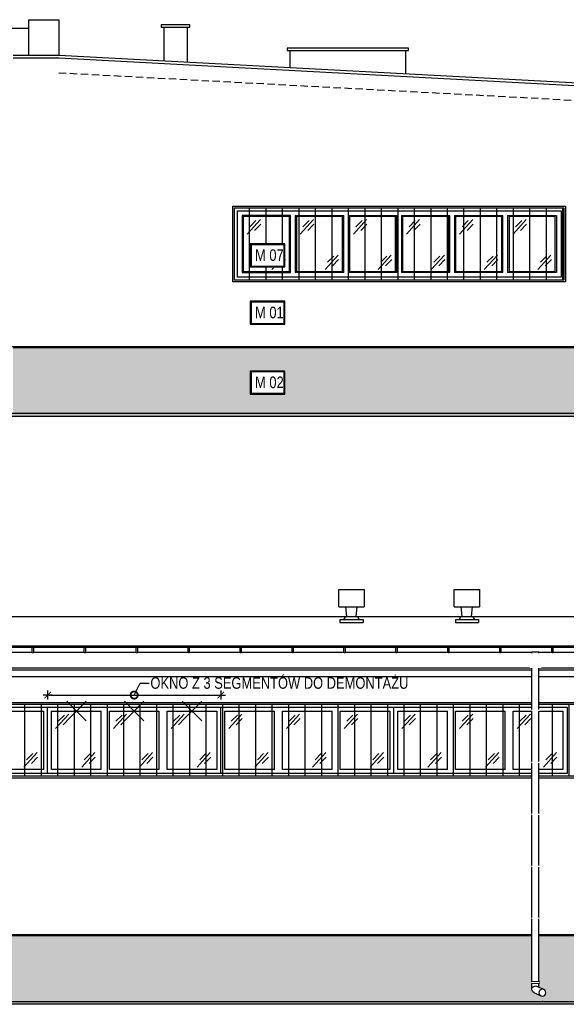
# Model space of a CAD drawing. Header units: millimetres. Extents: x 59331 to 112314, y -16110 to 34390.
# Tile 41 of 198: x 70751 to 71698, y -3573 to -1868. Entities that reach past the tile are written whole.
import ezdxf
from ezdxf import colors
from ezdxf.entities.mleader import LeaderData, LeaderLine
from ezdxf.math import Vec2, Vec3

# ---------------------------------------------------------------- set-up
doc = ezdxf.new("R2010")
doc.units = ezdxf.units.MM
doc.set_wipeout_variables(frame=1)
doc.linetypes.add('DASHEDX2', pattern=[38.1, 25.4, -12.7])
doc.layers.get('DEFPOINTS').update_dxf_attribs({"lineweight": 9})
for name, color, linetype in [('_HSA_HATCH ELEWACJA', 8, 'Continuous'), ('_HSA_OPIS', 43, 'Continuous'), ('_HSA_PRZERYWANE', 153, 'DASHEDX2'), ('_HSA_STOLARKA_ZEWNĘTRZNA', 132, 'Continuous'), ('_HSA_WIDOKOWE', 1, 'Continuous'), ('_HSA_WIDOKOWE_CIENKIE', 8, 'Continuous'), ('_HSA_ŚCIANY_CIENKIE', 2, 'Continuous'), ('_HSA_ŚCIANY_DZIAŁOWE', 6, 'Continuous'), ('_HSA_ŚCIANY_KONSTRUKCYJNE', 3, 'Continuous')]:
    doc.layers.add(name, color=color, linetype=linetype)
doc.layers.add('_HSA_POMOC', color=120, linetype='Continuous', plot=False)
doc.layers.add('_HSA_WYBURZENIA', color=7, linetype='Continuous', true_color=0xdd0303)
doc.layers.add('_HSA_WYBURZENIA_01', color=7, linetype='Continuous', true_color=0xdd0303)
doc.styles.add('ARIAL_100', font='Arial.ttf', dxfattribs={"width": 0.8, "height": 20})
doc.dimstyles.new('WYM_WEWN_100', dxfattribs={"dimtxt": 20, "dimasz": 2, "dimexe": 10, "dimexo": 0, "dimgap": 4, "dimtad": 1, "dimdec": 1, "dimrnd": 0.1, "dimtxsty": 'ARIAL_100', "dimblk": 'Wym-03', "dimcen": 0, "dimdle": 10, "dimse1": 1, "dimse2": 1, "dimclrt": 256, "dimazin": 2, "dimtfac": 1, "dimtdec": 1, "dimtix": 1, "dimtmove": 2, "dimatfit": 0, "dimfxl": 1, "dimtolj": 1, "dimtzin": 0, "dimarcsym": 0})

# ---------------------------------------------------------------- blocks, each defined once
blk = doc.blocks.new('A$Ca1765869')
blk.add_wipeout([(-560.6, 115), (0, 115), (0, 0), (-560.6, 0)])
at = {"ltscale": 10}
for p, q in [((-460.6, 107), (-460.6, 8)), ((-376.6, 8), (-376.6, 107)), ((-368.6, 107), (-368.6, 8)), ((-284.6, 8), (-284.6, 107)), ((-276.6, 107), (-276.6, 8)), ((-192.6, 8), (-192.6, 107)), ((-184.6, 107), (-184.6, 8)), ((-100.6, 8), (-100.6, 107)), ((-92.6, 107), (-92.6, 8))]:
    blk.add_line(p, q, dxfattribs=at)
for points in [[(-560.6, 115), (0, 115), (0, 0), (-560.6, 0)], [(-468.6, 107), (-552.6, 107), (-552.6, 8), (-468.6, 8)], [(-470.6, 105), (-550.6, 105), (-550.6, 10), (-470.6, 10)], [(-378.6, 105), (-458.6, 105), (-458.6, 10), (-378.6, 10)], [(-286.6, 105), (-366.6, 105), (-366.6, 10), (-286.6, 10)], [(-194.6, 105), (-274.6, 105), (-274.6, 10), (-194.6, 10)], [(-102.6, 105), (-182.6, 105), (-182.6, 10), (-102.6, 10)], [(-10, 105), (-90, 105), (-90, 10), (-10, 10)]]:
    blk.add_lwpolyline(points, close=True, dxfattribs=at)
for points in [[(-460.6, 107), (-376.6, 107)], [(-368.6, 107), (-284.6, 107)], [(-276.6, 107), (-192.6, 107)], [(-184.6, 107), (-100.6, 107)], [(-92.6, 107), (-8, 107), (-8, 8), (-92.6, 8)], [(-376.6, 8), (-460.6, 8)], [(-284.6, 8), (-368.6, 8)], [(-192.6, 8), (-276.6, 8)], [(-100.6, 8), (-184.6, 8)]]:
    blk.add_lwpolyline(points, dxfattribs=at)
at = {"layer": '_HSA_WIDOKOWE_CIENKIE', "color": 9}
for points in [[(-543.8, 74.5), (-521, 99.7)], [(-539.3, 87.2), (-528.6, 98.1)], [(-530.9, 81), (-520.3, 91.9)], [(-451.8, 74.5), (-429, 99.7)], [(-447.3, 87.2), (-436.6, 98.1)], [(-438.9, 81), (-428.3, 91.9)], [(-359.8, 74.5), (-337, 99.7)], [(-355.3, 87.2), (-344.6, 98.1)], [(-346.9, 81), (-336.3, 91.9)], [(-267.8, 74.5), (-245, 99.7)], [(-263.3, 87.2), (-252.6, 98.1)], [(-254.9, 81), (-244.3, 91.9)], [(-175.8, 74.5), (-153, 99.7)], [(-171.3, 87.2), (-160.6, 98.1)], [(-162.9, 81), (-152.3, 91.9)], [(-83.1, 74.5), (-60.3, 99.7)], [(-78.7, 87.2), (-68, 98.1)], [(-70.3, 81), (-59.6, 91.9)], [(-500.9, 13.1), (-478.1, 38.3)], [(-496.4, 25.8), (-485.8, 36.7)], [(-408.9, 13.1), (-386.1, 38.3)], [(-404.4, 25.8), (-393.8, 36.7)], [(-316.9, 13.1), (-294.1, 38.3)], [(-312.4, 25.8), (-301.8, 36.7)], [(-224.9, 13.1), (-202.1, 38.3)], [(-220.4, 25.8), (-209.8, 36.7)], [(-132.9, 13.1), (-110.1, 38.3)], [(-128.4, 25.8), (-117.8, 36.7)], [(-40.2, 13.1), (-17.4, 38.3)], [(-35.8, 25.8), (-25.1, 36.7)], [(-488, 19.5), (-477.4, 30.4)], [(-396, 19.5), (-385.4, 30.4)], [(-304, 19.5), (-293.4, 30.4)], [(-212, 19.5), (-201.4, 30.4)], [(-120, 19.5), (-109.4, 30.4)], [(-27.4, 19.5), (-16.7, 30.4)]]:
    blk.add_lwpolyline(points, dxfattribs=at)
blk = doc.blocks.new('A$C2114b36f')
at = {"transparency": 33554687}
h = blk.add_hatch(dxfattribs=at)
h.set_pattern_fill('ANSI31', color=256, scale=9, angle=45)
h.set_pattern_definition([(90, (-288.313, 128), (-28.575, 0), [])])
h.paths.add_polyline_path([(-573.6, 128), (-3, 128), (-3, 3), (-573.6, 3)])
for points in [[(-576.6, 131), (0, 131), (0, 0), (-576.6, 0)], [(-573.6, 128), (-3, 128), (-3, 3), (-573.6, 3)]]:
    blk.add_lwpolyline(points, close=True)
blk = doc.blocks.new('A$C52f48a95')
blk.add_wipeout([(8460, 115), (8460, 0), (8760, 0), (8760, 115)])
at = {"ltscale": 10}
blk.add_lwpolyline([(8460, 115), (8760, 115), (8760, 0), (8460, 0)], close=True, dxfattribs=at)
blk.add_lwpolyline([(8667, 108), (8753, 108), (8753, 7), (8667, 7)], dxfattribs=at)
at = {"layer": '_HSA_WIDOKOWE_CIENKIE', "color": 9}
for points in [[(8719, 10.8), (8741.9, 36)], [(8723.5, 23.5), (8734.2, 34.4)], [(8731.9, 17.3), (8742.6, 28.2)]]:
    blk.add_lwpolyline(points, dxfattribs=at)
blk.add_wipeout([(8760, 115), (8760, 0), (9060, 0), (9060, 115)])
for p, q in [((8853, 7), (8853, 108)), ((8867, 7), (8867, 108)), ((8953, 7), (8953, 108)), ((8967, 7), (8967, 108))]:
    blk.add_line(p, q)
at = {"ltscale": 10}
blk.add_lwpolyline([(8760, 115), (9060, 115), (9060, 0), (8760, 0)], close=True, dxfattribs=at)
for points in [[(8853, 7), (8767, 7), (8767, 108), (8853, 108)], [(8867, 108), (8953, 108)], [(8967, 108), (9053, 108), (9053, 7), (8967, 7)], [(8953, 7), (8867, 7)]]:
    blk.add_lwpolyline(points, dxfattribs=at)
at = {"layer": '_HSA_WIDOKOWE_CIENKIE', "color": 9}
for points in [[(8773.9, 77.5), (8796.7, 102.7)], [(8873.9, 77.5), (8896.7, 102.7)], [(8973.9, 77.5), (8996.7, 102.7)], [(8778.3, 90.2), (8789, 101.1)], [(8786.7, 84), (8797.4, 94.9)], [(8878.3, 90.2), (8889, 101.1)], [(8886.7, 84), (8897.4, 94.9)], [(8978.3, 90.2), (8989, 101.1)], [(8986.7, 84), (8997.4, 94.9)], [(8819, 10.8), (8841.9, 36)], [(8823.5, 23.5), (8834.2, 34.4)], [(8919, 10.8), (8941.9, 36)], [(8923.5, 23.5), (8934.2, 34.4)], [(9019, 10.8), (9041.9, 36)], [(9023.5, 23.5), (9034.2, 34.4)], [(8831.9, 17.3), (8842.6, 28.2)], [(8931.9, 17.3), (8942.6, 28.2)], [(9031.9, 17.3), (9042.6, 28.2)]]:
    blk.add_lwpolyline(points, dxfattribs=at)
blk.add_wipeout([(9060, 115), (9060, 0), (9360, 0), (9360, 115)])
for p, q in [((9153, 7), (9153, 108)), ((9167, 7), (9167, 108)), ((9253, 7), (9253, 108)), ((9267, 7), (9267, 108))]:
    blk.add_line(p, q)
at = {"ltscale": 10}
blk.add_lwpolyline([(9060, 115), (9360, 115), (9360, 0), (9060, 0)], close=True, dxfattribs=at)
for points in [[(9153, 7), (9067, 7), (9067, 108), (9153, 108)], [(9167, 108), (9253, 108)], [(9267, 108), (9353, 108), (9353, 7), (9267, 7)], [(9253, 7), (9167, 7)]]:
    blk.add_lwpolyline(points, dxfattribs=at)
at = {"layer": '_HSA_WIDOKOWE_CIENKIE', "color": 9}
for points in [[(9073.9, 77.5), (9096.7, 102.7)], [(9173.9, 77.5), (9196.7, 102.7)], [(9273.9, 77.5), (9296.7, 102.7)], [(9078.3, 90.2), (9089, 101.1)], [(9086.7, 84), (9097.4, 94.9)], [(9178.3, 90.2), (9189, 101.1)], [(9186.7, 84), (9197.4, 94.9)], [(9278.3, 90.2), (9289, 101.1)], [(9286.7, 84), (9297.4, 94.9)], [(9119, 10.8), (9141.9, 36)], [(9123.5, 23.5), (9134.2, 34.4)], [(9219, 10.8), (9241.9, 36)], [(9223.5, 23.5), (9234.2, 34.4)], [(9319, 10.8), (9341.9, 36)], [(9323.5, 23.5), (9334.2, 34.4)], [(9131.9, 17.3), (9142.6, 28.2)], [(9231.9, 17.3), (9242.6, 28.2)], [(9331.9, 17.3), (9342.6, 28.2)]]:
    blk.add_lwpolyline(points, dxfattribs=at)
blk.add_wipeout([(9360, 115), (9360, 0), (9660, 0), (9660, 115)])
for p, q in [((9453, 7), (9453, 108)), ((9467, 7), (9467, 108)), ((9553, 7), (9553, 108)), ((9567, 7), (9567, 108))]:
    blk.add_line(p, q)
at = {"ltscale": 10}
blk.add_lwpolyline([(9360, 115), (9660, 115), (9660, 0), (9360, 0)], close=True, dxfattribs=at)
for points in [[(9453, 7), (9367, 7), (9367, 108), (9453, 108)], [(9467, 108), (9553, 108)], [(9567, 108), (9653, 108), (9653, 7), (9567, 7)], [(9553, 7), (9467, 7)]]:
    blk.add_lwpolyline(points, dxfattribs=at)
at = {"layer": '_HSA_WIDOKOWE_CIENKIE', "color": 9}
for points in [[(9373.9, 77.5), (9396.7, 102.7)], [(9473.9, 77.5), (9496.7, 102.7)], [(9573.9, 77.5), (9596.7, 102.7)], [(9378.3, 90.2), (9389, 101.1)], [(9386.7, 84), (9397.4, 94.9)], [(9478.3, 90.2), (9489, 101.1)], [(9486.7, 84), (9497.4, 94.9)], [(9578.3, 90.2), (9589, 101.1)], [(9586.7, 84), (9597.4, 94.9)], [(9419, 10.8), (9441.9, 36)], [(9423.5, 23.5), (9434.2, 34.4)], [(9519, 10.8), (9541.9, 36)], [(9523.5, 23.5), (9534.2, 34.4)], [(9619, 10.8), (9641.9, 36)], [(9623.5, 23.5), (9634.2, 34.4)], [(9431.9, 17.3), (9442.6, 28.2)], [(9531.9, 17.3), (9542.6, 28.2)], [(9631.9, 17.3), (9642.6, 28.2)]]:
    blk.add_lwpolyline(points, dxfattribs=at)
blk = doc.blocks.new('*U61')
blk.add_wipeout([(0, 8.5), (0, 0), (10264, 0), (10264, 8.5)])
for p, q in [((10264, 8.5), (0, 8.5)), ((10264, 0), (0, 0))]:
    blk.add_line(p, q)
for points in [[(639.5, -1), (641.5, -1), (641.5, 8.5), (639.5, 8.5)], [(729.5, -1), (731.5, -1), (731.5, 8.5), (729.5, 8.5)], [(819.5, -1), (821.5, -1), (821.5, 8.5), (819.5, 8.5)], [(909.5, -1), (911.5, -1), (911.5, 8.5), (909.5, 8.5)], [(999.5, -1), (1001.5, -1), (1001.5, 8.5), (999.5, 8.5)], [(1089.5, -1), (1091.5, -1), (1091.5, 8.5), (1089.5, 8.5)], [(1179.5, -1), (1181.5, -1), (1181.5, 8.5), (1179.5, 8.5)], [(1269.5, -1), (1271.5, -1), (1271.5, 8.5), (1269.5, 8.5)], [(1359.5, -1), (1361.5, -1), (1361.5, 8.5), (1359.5, 8.5)], [(1449.5, -1), (1451.5, -1), (1451.5, 8.5), (1449.5, 8.5)], [(1539.5, -1), (1541.5, -1), (1541.5, 8.5), (1539.5, 8.5)]]:
    blk.add_wipeout(points)
for points in [[(639.5, -1), (641.5, -1), (641.5, 8.5), (639.5, 8.5)], [(729.5, -1), (731.5, -1), (731.5, 8.5), (729.5, 8.5)], [(819.5, -1), (821.5, -1), (821.5, 8.5), (819.5, 8.5)], [(909.5, -1), (911.5, -1), (911.5, 8.5), (909.5, 8.5)], [(999.5, -1), (1001.5, -1), (1001.5, 8.5), (999.5, 8.5)], [(1089.5, -1), (1091.5, -1), (1091.5, 8.5), (1089.5, 8.5)], [(1179.5, -1), (1181.5, -1), (1181.5, 8.5), (1179.5, 8.5)], [(1269.5, -1), (1271.5, -1), (1271.5, 8.5), (1269.5, 8.5)], [(1359.5, -1), (1361.5, -1), (1361.5, 8.5), (1359.5, 8.5)], [(1449.5, -1), (1451.5, -1), (1451.5, 8.5), (1449.5, 8.5)], [(1539.5, -1), (1541.5, -1), (1541.5, 8.5), (1539.5, 8.5)]]:
    blk.add_lwpolyline(points, close=True)
blk = doc.blocks.new('A$C312354d3')
at = {"transparency": 33554687}
h = blk.add_hatch(dxfattribs=at)
h.set_pattern_fill('ANSI31', color=256, scale=9, angle=45)
h.set_pattern_definition([(90, (5123, -131), (-28.575, 0), [])])
h.paths.add_polyline_path([(3, -3), (10273, -3), (10273, -128), (3, -128)])
for points in [[(0, 0), (10276, 0), (10276, -131), (0, -131)], [(3, -3), (10273, -3), (10273, -128), (3, -128)]]:
    blk.add_lwpolyline(points, close=True)
blk = doc.blocks.new('A$Ce0e96bf1')
blk.add_wipeout([(-40, 0), (0, 0), (0, 5), (-7, 5), (-7, 5.2), (-7, 5.6), (-7.1, 6), (-7.2, 6.3), (-7.3, 6.7), (-7.5, 7.3), (-7.7, 7.6), (-8, 8), (-8.2, 8.3), (-8.5, 8.5), (-8.7, 8.8), (-9, 9), (-9.3, 9.2), (-9.6, 9.4), (-9.9, 9.6), (-10.3, 9.7), (-10.7, 9.8), (-11.1, 9.9), (-11.3, 10), (-11.6, 10), (-12, 10), (-10, 27), (2, 27), (2, 57), (-42, 57), (-42, 27), (-30, 27), (-28, 10), (-28.2, 10), (-28.9, 9.9), (-29.1, 9.9), (-29.5, 9.8), (-29.8, 9.7), (-30.1, 9.5), (-30.4, 9.4), (-30.9, 9.1), (-31.1, 8.9), (-31.6, 8.4), (-31.8, 8.3), (-32, 8), (-32.2, 7.8), (-32.4, 7.5), (-32.5, 7.2), (-32.6, 7), (-32.7, 6.7), (-32.8, 6.4), (-32.9, 6), (-32.9, 5.8), (-33, 5.5), (-33, 5.3), (-33, 5), (-40, 5)])
for p, q in [((-42, 57), (2, 57)), ((-42, 27), (-42, 57)), ((2, 57), (2, 27)), ((-42, 27), (2, 27)), ((-28, 10), (-30, 27)), ((-12, 10), (-10, 27)), ((-40, 5), (0, 5)), ((-40, 5), (-40, 0)), ((-40, 0), (0, 0)), ((-31.5, 10), (-8.5, 10)), ((0, 5), (0, 0))]:
    blk.add_line(p, q)
for centre, start, end in [((-28, 5), 90, 180), ((-12, 5), 0, 90)]:
    blk.add_arc(centre, 5, start, end)
blk = doc.blocks.new('*U351')
at = {"layer": '_HSA_POMOC'}
blk.add_line((-12.6, -605.1), (-11.6, -605.1), dxfattribs=at)
blk.add_wipeout([(-6, 0), (6, 0), (6, -584.4), (6, -584.8), (5.9, -585.3), (5.9, -585.6), (5.8, -586), (5.7, -586.4), (5.5, -586.9), (5.3, -587.3), (5.1, -587.6), (4.9, -587.9), (4.6, -588.3), (4.4, -588.6), (4, -589), (3.7, -589.1), (3.4, -589.4), (3.1, -589.6), (2.7, -589.8), (2.6, -589.9), (-9.5, -595.6), (-9.8, -595.7), (-10.3, -595.9), (-10.7, -596), (-11.2, -596.1), (-11.6, -596.1), (-12.1, -596.1), (-12.6, -596.1), (-13, -596.1), (-13.6, -595.9), (-13.9, -595.9), (-14.2, -595.7), (-14.7, -595.6), (-14.9, -595.4), (-15.2, -595.2), (-15.6, -595), (-15.8, -594.8), (-16.1, -594.6), (-16.3, -594.4), (-16.6, -594.1), (-16.8, -593.8), (-17.1, -593.5), (-17.3, -593.1), (-17.4, -592.8), (-17.6, -592.5), (-17.7, -592.2), (-17.8, -592), (-17.9, -591.6), (-18, -591.2), (-18.1, -590.9), (-18.1, -590.5), (-18.1, -590.1), (-18.1, -589.9), (-18.1, -589.5), (-18, -589.2), (-18, -588.9), (-17.8, -588.4), (-17.7, -588.1), (-17.6, -587.8), (-17.5, -587.5), (-17.3, -587.1), (-17, -586.7), (-16.9, -586.5), (-16.6, -586.2), (-16.4, -586), (-16.1, -585.7), (-16, -585.5), (-15.8, -585.4), (-15.5, -585.2), (-15.2, -585), (-15.1, -584.9), (-14.9, -584.8), (-14.9, -584.8), (-6, -580.6)])
for p, q in [((-6, 0), (6, 0)), ((6, -584.4), (6, 0)), ((-6, -580.6), (-6, 0)), ((-14.7, -584.7), (-2.6, -579)), ((2.6, -589.9), (-9.5, -595.6))]:
    blk.add_line(p, q)
for points in [[(-7, -10), (7, -10), (7, -12), (-7, -12)], [(-7, -571.4), (7, -571.4), (7, -573.4), (-7, -573.4)]]:
    blk.add_lwpolyline(points, close=True)
blk.add_circle((-12.1, -590.1), 6)
blk.add_arc((0, -584.4), 6, 295.1878, 115.1878)
blk.add_line((-12.1, -604.6), (-12.1, -605.6), dxfattribs=at)
for points in [[(-7, -12), (-7, -10), (7, -10), (7, -12)], [(-7, -102), (-7, -100), (7, -100), (7, -102)], [(-7, -192), (-7, -190), (7, -190), (7, -192)], [(-7, -282), (-7, -280), (7, -280), (7, -282)], [(-7, -372), (-7, -370), (7, -370), (7, -372)], [(-7, -462), (-7, -460), (7, -460), (7, -462)], [(-7, -573.4), (-7, -571.4), (7, -571.4), (7, -573.4)]]:
    blk.add_wipeout(points)
blk = doc.blocks.new('A$C43494AD3')
blk.add_wipeout([(-70, 40), (-70, 0), (-10, 0), (-10, 40)])
for points in [[(-70, 40), (-10, 40), (-10, 0), (-70, 0)], [(-68.5, 38.5), (-11.5, 38.5), (-11.5, 1.5), (-68.5, 1.5)]]:
    blk.add_lwpolyline(points, close=True)
at = {"style": 'ARIAL_100', "width": 0.8}
blk.add_attdef('M_01', (-61.7, 9.7), '', height=20, dxfattribs=at)
blk = doc.blocks.new('Wym-03')
for p, q in [((-4, 0), (4, 0)), ((0, 4), (0, -4))]:
    blk.add_line(p, q)
blk.add_lwpolyline([(-2.83, -2.83, 0.8, 0.8, 0), (2.83, 2.83, 0.05, 0.05, 0)], format="xyseb")
blk = doc.blocks.new('*D610')
at = {"layer": '_HSA_WYBURZENIA_01', "color": 0, "lineweight": -2, "transparency": 16777216}
blk.add_line((70801.3, -3037.5), (71097.2, -3037.5), dxfattribs=at)
at = {"layer": 'DEFPOINTS', "color": 0, "transparency": 16777216}
for p in [(71099.2, -3037.5), (70799.3, -3058.3), (71099.2, -3058.3)]:
    blk.add_point(p, dxfattribs=at)
at = {"layer": '_HSA_WYBURZENIA_01', "color": 0, "lineweight": -2, "transparency": 16777216, "xscale": 2, "yscale": 2, "zscale": 2, "rotation": 180}
blk.add_blockref('Wym-03', (70799.3, -3037.5), dxfattribs=at)
at = {"layer": '_HSA_WYBURZENIA_01', "color": 0, "lineweight": -2, "transparency": 16777216, "xscale": 2, "yscale": 2, "zscale": 2}
blk.add_blockref('Wym-03', (71099.2, -3037.5), dxfattribs=at)
blk = doc.blocks.new('_DotSmall')
at = {"color": 0, "linetype": 'ByBlock', "const_width": 0.5}
blk.add_lwpolyline([(-0.0625, 0, 1), (0.0625, 0, 1)], format="xyb", close=True, dxfattribs=at)
blk = doc.blocks.new('A$C6782ac1e')
at = {"linetype": 'Continuous', "ltscale": 400}
for p, q in [((-12.2, 20.6), (12.2, -20.6)), ((20.6, 12.2), (-20.6, -12.2))]:
    blk.add_line(p, q, dxfattribs=at)

msp = doc.modelspace()

# ---------------------------------------------------------------- hatches: boundary and pattern name
at = {"layer": '_HSA_HATCH ELEWACJA', "true_color": 0x946229}
h = msp.add_hatch(color=37, dxfattribs=at)
h.dxf.hatch_style = 1
h.paths.add_polyline_path([(70739.33, -2435.69), (72358.19, -2435.69), (72358.19, -2549.61), (70739.33, -2549.61)])
h = msp.add_hatch(color=37, dxfattribs=at)
h.dxf.hatch_style = 1
h.paths.add_polyline_path([(72358.19, -3454.26), (60431.33, -3454.26), (60431.33, -3568.19), (72358.19, -3568.19)])
at = {"layer": '_HSA_WIDOKOWE', "ltscale": 10}
h = msp.add_hatch(color=256, dxfattribs=at)
h.dxf.hatch_style = 1
h.paths.add_polyline_path([(60181.33, -2539.69), (60446.28, -2539.69), (61265.73, -2554.68), (72608.19, -2554.69), (72608.19, -2549.69), (61265.83, -2549.69), (60446.33, -2534.69), (60181.33, -2534.69)])
h = msp.add_hatch(color=256, dxfattribs=at)
h.dxf.hatch_style = 1
h.paths.add_polyline_path([(72608.19, -3568.26), (72608.19, -3573.26), (60181.33, -3573.26), (60181.33, -3568.26)])

# ---------------------------------------------------------------- linework, layer by layer
at = {"layer": '_HSA_POMOC'}
for p, q in [((60431.33, -2433.69), (72358.19, -2433.69)), ((60431.33, -3452.26), (72358.19, -3452.26))]:
    msp.add_line(p, q, dxfattribs=at)
at = {"layer": '_HSA_PRZERYWANE', "ltscale": 0.5}
msp.add_line((70818.83, -1959.5), (72358.19, -2041.58), dxfattribs=at)
at = {"layer": '_HSA_WIDOKOWE'}
for p, q in [((70765.83, -1867.61), (70765.83, -1929.46)), ((70765.83, -1867.61), (70818.83, -1867.61)), ((70818.83, -1867.61), (70818.83, -1929.46))]:
    msp.add_line(p, q, dxfattribs=at)
for points in [[(70995.86, -1880.62), (71045.86, -1880.62), (71045.86, -1876.54), (70995.86, -1876.54)], [(71214.33, -1920.8), (71424.33, -1920.8), (71424.33, -1916.72), (71214.33, -1916.72)]]:
    msp.add_lwpolyline(points, close=True, dxfattribs=at)
for points in [[(71000.86, -1939.16), (71000.86, -1880.62), (71040.86, -1880.62), (71040.86, -1941.3)], [(71219.33, -1950.81), (71219.33, -1920.8), (71419.33, -1920.8), (71419.33, -1961.48)]]:
    msp.add_lwpolyline(points, dxfattribs=at)
at = {"layer": '_HSA_WIDOKOWE', "ltscale": 10}
for points in [[(60181.33, -2539.69), (60446.28, -2539.69), (61265.73, -2554.68), (72608.19, -2554.69), (72608.19, -2549.69), (61265.83, -2549.69), (60446.33, -2534.69), (60181.33, -2534.69)], [(72608.19, -3573.26), (60181.33, -3573.26), (60181.33, -3568.26), (72608.19, -3568.26)]]:
    msp.add_lwpolyline(points, close=True, dxfattribs=at)
at = {"layer": '_HSA_WIDOKOWE_CIENKIE', "ltscale": 10}
for p, q in [((70765.83, -1882.61), (60475.33, -1882.61)), ((62023.69, -2901.19), (72314.19, -2901.19))]:
    msp.add_line(p, q, dxfattribs=at)
at = {"layer": '_HSA_WIDOKOWE_CIENKIE'}
for p, q in [((70739.33, -2435.69), (72358.19, -2435.69)), ((60431.33, -3454.26), (72358.19, -3454.26))]:
    msp.add_line(p, q, dxfattribs=at)
at = {"layer": '_HSA_WIDOKOWE_CIENKIE', "ltscale": 10}
msp.add_lwpolyline([(72358.19, -2016.55), (70818.69, -1934.46), (70739.33, -1934.46)], dxfattribs=at)
at = {"layer": '_HSA_ŚCIANY_CIENKIE', "ltscale": 10}
msp.add_line((62050.19, -2952.39), (72314.19, -2952.39), dxfattribs=at)
at = {"layer": '_HSA_ŚCIANY_DZIAŁOWE', "ltscale": 10}
for p, q in [((62050.19, -2993.71), (72314.19, -2993.71)), ((62050.19, -3005.26), (72314.19, -3005.26))]:
    msp.add_line(p, q, dxfattribs=at)
at = {"layer": '_HSA_ŚCIANY_KONSTRUKCYJNE', "ltscale": 10}
for p, q in [((70818.83, -1929.46), (70739.33, -1929.46)), ((62050.19, -2990.26), (72314.19, -2990.26))]:
    msp.add_line(p, q, dxfattribs=at)
msp.add_lwpolyline([(72358.19, -2549.61), (72358.19, -2011.54), (70818.83, -1929.46)], dxfattribs=at)

# ---------------------------------------------------------------- block references
at = {"layer": '_HSA_STOLARKA_ZEWNĘTRZNA', "ltscale": 10}
msp.add_blockref('A$C52f48a95', (62039.19, -3173.26), dxfattribs=at)

# ---------------------------------------------------------------- leaders
at = {"layer": '_HSA_WYBURZENIA_01'}
ml = msp.add_multileader_mtext('Standard', dxfattribs=at)
ml.set_content('\\pxt5;OKNO Z 3 SEGMENTÓW DO DEMONTAŻU', color=256, style='ARIAL_100')
ml.set_leader_properties()
ml.set_arrow_properties(name='DOTSMALL')
ml.build(insert=Vec2(0, 0))
ml.multileader.update_dxf_attribs({"dogleg_length": 10, "arrow_head_size": 25})
ctx = ml.context
ctx.base_point, ctx.char_height, ctx.arrow_head_size, ctx.plane_origin = Vec3(70975.34, -3016.82), 20, 25, Vec3(70839, -3837.75)
notes = []
notes.append((ctx, [(1, (1, 1, 0), (70959.32, -3016.82), (1, 0), 16.03, [(2, [(70949.22, -3037.51)], 0, [])])]))
ctx.mtext.insert, ctx.mtext.rotation, ctx.mtext.width, ctx.mtext.defined_height, ctx.mtext.line_spacing_factor = Vec3(70977.34, -3006.65), -6.2831853, 531.3143, 47.86, 0.8
for ctx, leaders in notes:
    for number, flags, end, landing, length, lines in leaders:
        leader = LeaderData()
        leader.index, (leader.has_last_leader_line, leader.has_dogleg_vector, leader.attachment_direction) = number, flags
        leader.last_leader_point, leader.dogleg_vector, leader.dogleg_length = Vec3(end), Vec3(landing), length
        for number, points, colour, breaks in lines:
            line = LeaderLine()
            line.index, line.vertices, line.color, line.breaks = number, Vec3.list(points), colors.encode_raw_color(colour), breaks
            leader.lines.append(line)
        ctx.leaders.append(leader)

# ---------------------------------------------------------------- next in the draw order: block references
at = {"layer": '_HSA_OPIS'}
ref = msp.add_blockref('A$C43494AD3', (71220.34, -2355.29), dxfattribs=dict(at, xscale=-1, rotation=180))
ref.add_attrib('M_01', 'M 01', (71158.59, -2384.78), dxfattribs={"layer": '0', "height": 20, "style": 'ARIAL_100', "width": 0.8})
ref = msp.add_blockref('A$C43494AD3', (71220.34, -2476.28), dxfattribs=dict(at, xscale=-1, rotation=180))
ref.add_attrib('M_01', 'M 02', (71158.59, -2505.77), dxfattribs={"layer": '0', "height": 20, "style": 'ARIAL_100', "width": 0.8})
at = {"layer": '_HSA_STOLARKA_ZEWNĘTRZNA', "ltscale": 10}
msp.add_blockref('A$Ca1765869', (71688.81, -2313.69), dxfattribs=at)
at = {"layer": '_HSA_WIDOKOWE', "xscale": -1}
msp.add_blockref('*U61', (72314.19, -2963.13), dxfattribs=at)
at = {"layer": '_HSA_WIDOKOWE_CIENKIE', "ltscale": 10}
for name, p in [('A$Ce0e96bf1', (71345.7, -2911.69)), ('A$Ce0e96bf1', (71545.7, -2911.69)), ('A$C312354d3', (62031.19, -3050.26))]:
    msp.add_blockref(name, p, dxfattribs=at)
at = {"layer": '_HSA_WYBURZENIA', "rotation": 14.34042781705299}
for p in [(70849.21, -3065.21), (70949.23, -3065.21), (71049.23, -3065.21)]:
    msp.add_blockref('A$C6782ac1e', p, dxfattribs=at)

# ---------------------------------------------------------------- next in the draw order: dimensions: what is measured, and where the dimension line sits
at = {"layer": '_HSA_WYBURZENIA_01'}
dim = msp.add_aligned_dim(p1=(70799.26, -3058.26), p2=(71099.19, -3058.26), distance=20.75, text=' ', dimstyle='WYM_WEWN_100', dxfattribs=at)
dim.commit()
dim.dimension.update_dxf_attribs({"geometry": '*D610', "text_midpoint": (70949.22, -3037.51)})

# ---------------------------------------------------------------- next in the draw order: block references
at = {"layer": '_HSA_WIDOKOWE', "xscale": -1}
msp.add_blockref('*U351', (71644.43, -2963.13), dxfattribs=at)
at = {"layer": '_HSA_WIDOKOWE_CIENKIE'}
msp.add_blockref('A$C2114b36f', (71696.81, -2321.69), dxfattribs=at)

# ---------------------------------------------------------------- next in the draw order: block references
at = {"layer": '_HSA_OPIS'}
ref = msp.add_blockref('A$C43494AD3', (71220.34, -2255.93), dxfattribs=dict(at, xscale=-1, rotation=180))
ref.add_attrib('M_01', 'M 07', (71158.59, -2285.42), dxfattribs={"layer": '0', "height": 20, "style": 'ARIAL_100', "width": 0.8})

# ---------------------------------------------------------------- next in the draw order: wipeouts: each hides what was drawn before it
msp.add_wipeout([(71654.43, -2965.43), (71634.43, -2965.43), (71634.43, -2990.66), (71654.43, -2990.66)]).dxf.layer = '_HSA_WIDOKOWE'

doc.saveas('drawing.dxf')
